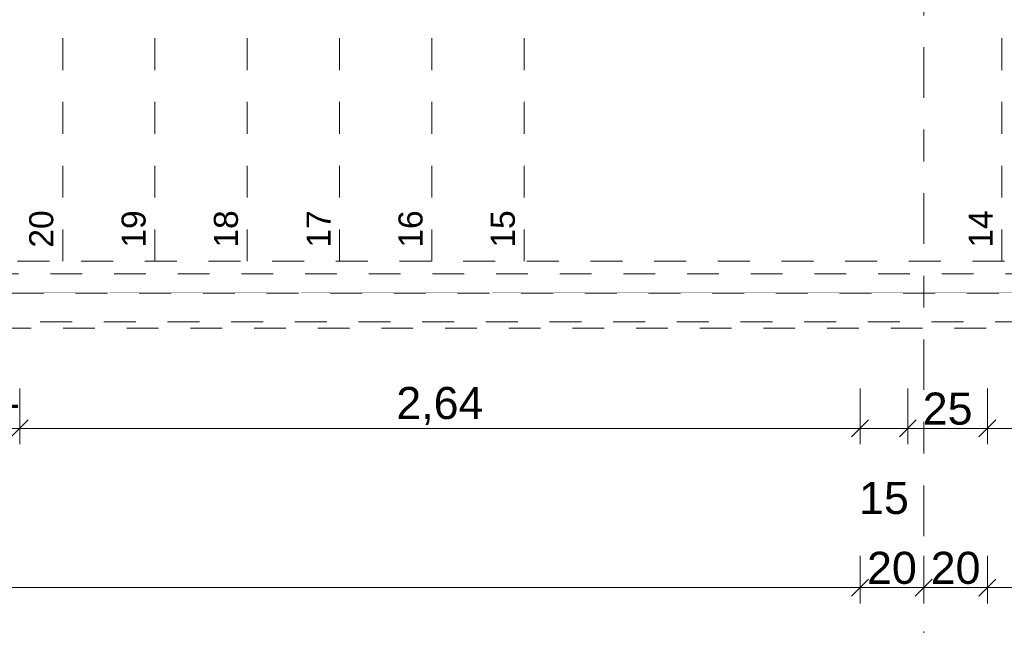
# Model space of a CAD drawing. Header units: metres. Extents: x -273 to 6, y -183 to 13.
# Tile 25 of 33: x -170.66 to -167.57, y -43.89 to -41.99. Entities that reach past the tile are written whole.
import ezdxf

# ---------------------------------------------------------------- set-up
doc = ezdxf.new("R2010")
doc.units = ezdxf.units.M
doc.header["$LTSCALE"] = 0.05
doc.header["$PDMODE"] = 1
doc.header["$PDSIZE"] = -2
for name, pattern in [('9201', [3, 2, -1]), ('Dash Style-1', [1.999894, 0.999947, -0.999947]), ('Linienart-1', [2.116328, 1.058164, -1.058164]), ('Linienart-53', [5.291531, 3.175, -1.058062, 0.352704, -0.705764])]:
    doc.linetypes.add(name, pattern=pattern)
doc.layers.get('0').update_dxf_attribs({"lineweight": 25})
doc.layers.add('30 -35 Decken- 2.2 Treppen Außen', color=7, linetype='Continuous', lineweight=9, true_color=0x009999)
doc.layers.add('70 -76 Bemaßung- 2 Allgemein', color=7, linetype='Continuous', lineweight=5, true_color=0x6666cc)
doc.layers.add('70 -71 Achsen- 1 Gebäudeachsen', color=7, linetype='Linienart-53', lineweight=18)
doc.layers.add('Keine', color=7, linetype='Continuous', lineweight=9)
doc.styles.add('Arial', font='arial.ttf')
doc.dimstyles.new('k+k 1_50', dxfattribs={"dimtxt": 0.100689, "dimasz": 0.05302, "dimexe": 0.05, "dimexo": 0.15, "dimgap": 0.01, "dimtad": 1, "dimdec": 3, "dimtxsty": 'Arial', "dimblk": 'VW_SLASH', "dimblk1": 'VW_SLASH', "dimblk2": 'VW_SLASH', "dimcen": 0, "dimdle": 0.05, "dimadec": 3, "dimazin": 0, "dimtfac": 0.75, "dimtdec": 3, "dimtix": 1, "dimtmove": 0, "dimatfit": 0, "dimldrblk": 'VW_SLASH-1', "dimfxl": 0.125, "dimfxlon": 1, "dimfrac": 2, "dimtolj": 1, "dimarcsym": 0})
doc.dimstyles.new('k+k_klein', dxfattribs={"dimtxt": 0.100689, "dimasz": 0.05302, "dimexe": 0.05, "dimexo": 0.15, "dimgap": 0.005, "dimtad": 1, "dimdec": 3, "dimtxsty": 'Arial', "dimblk": 'VW_SLASH-2', "dimblk1": 'VW_SLASH-2', "dimblk2": 'VW_SLASH-2', "dimcen": 0, "dimdle": 0.025, "dimadec": 3, "dimazin": 0, "dimtfac": 0.75, "dimtdec": 3, "dimtix": 1, "dimtmove": 0, "dimatfit": 0, "dimldrblk": 'VW_FILLEDARROW', "dimfxl": 0.1, "dimfxlon": 1, "dimfrac": 2, "dimtolj": 1, "dimarcsym": 0})

# ---------------------------------------------------------------- blocks, each defined once
blk = doc.blocks.new('Gruppe-9448')
at = {"color": 255, "linetype": '9201', "lineweight": 5, "transparency": 33554508}
blk.add_wipeout([(-165.256, -40.8649), (-165.1247, -40.247), (-165.256, -40.247)], dxfattribs=at).dxf.layer = '30 -35 Decken- 2.2 Treppen Außen'
blk.add_wipeout([(-165.546, -42.2292), (-165.256, -40.8649), (-165.256, -40.247), (-165.546, -40.247)], dxfattribs=at).dxf.layer = '30 -35 Decken- 2.2 Treppen Außen'
blk.add_wipeout([(-165.836, -42.847), (-165.6773, -42.847), (-165.546, -42.2292), (-165.546, -40.247), (-165.836, -40.247)], dxfattribs=at).dxf.layer = '30 -35 Decken- 2.2 Treppen Außen'
blk.add_wipeout([(-165.836, -40.247), (-166.126, -40.247), (-166.126, -42.847), (-165.836, -42.847)], dxfattribs=at).dxf.layer = '30 -35 Decken- 2.2 Treppen Außen'
blk.add_wipeout([(-166.126, -40.247), (-166.416, -40.247), (-166.416, -42.847), (-166.126, -42.847)], dxfattribs=at).dxf.layer = '30 -35 Decken- 2.2 Treppen Außen'
blk.add_wipeout([(-166.416, -40.247), (-166.706, -40.247), (-166.706, -42.847), (-166.416, -42.847)], dxfattribs=at).dxf.layer = '30 -35 Decken- 2.2 Treppen Außen'
blk.add_wipeout([(-166.706, -40.247), (-166.996, -40.247), (-166.996, -42.847), (-166.706, -42.847)], dxfattribs=at).dxf.layer = '30 -35 Decken- 2.2 Treppen Außen'
blk.add_wipeout([(-166.996, -40.247), (-167.286, -40.247), (-167.286, -42.847), (-166.996, -42.847)], dxfattribs=at).dxf.layer = '30 -35 Decken- 2.2 Treppen Außen'
blk.add_wipeout([(-167.286, -40.247), (-167.576, -40.247), (-167.576, -42.847), (-167.286, -42.847)], dxfattribs=at).dxf.layer = '30 -35 Decken- 2.2 Treppen Außen'
blk = doc.blocks.new('Gruppe-9449')
at = {"color": 255, "linetype": '9201', "lineweight": 5, "transparency": 33554508}
blk.add_wipeout([(-167.576, -40.247), (-169.076, -40.247), (-169.076, -42.847), (-167.576, -42.847)], dxfattribs=at).dxf.layer = '30 -35 Decken- 2.2 Treppen Außen'
blk = doc.blocks.new('Gruppe-9450')
at = {"color": 255, "linetype": '9201', "lineweight": 5, "transparency": 33554508}
blk.add_wipeout([(-169.076, -40.247), (-169.366, -40.247), (-169.366, -42.847), (-169.076, -42.847)], dxfattribs=at).dxf.layer = '30 -35 Decken- 2.2 Treppen Außen'
blk.add_wipeout([(-169.366, -40.247), (-169.656, -40.247), (-169.656, -42.847), (-169.366, -42.847)], dxfattribs=at).dxf.layer = '30 -35 Decken- 2.2 Treppen Außen'
blk.add_wipeout([(-169.656, -40.247), (-169.946, -40.247), (-169.946, -42.847), (-169.656, -42.847)], dxfattribs=at).dxf.layer = '30 -35 Decken- 2.2 Treppen Außen'
blk.add_wipeout([(-169.946, -40.247), (-170.236, -40.247), (-170.236, -42.847), (-169.946, -42.847)], dxfattribs=at).dxf.layer = '30 -35 Decken- 2.2 Treppen Außen'
blk.add_wipeout([(-170.236, -40.247), (-170.526, -40.247), (-170.526, -42.847), (-170.236, -42.847)], dxfattribs=at).dxf.layer = '30 -35 Decken- 2.2 Treppen Außen'
blk.add_wipeout([(-170.526, -40.247), (-170.816, -40.247), (-170.816, -42.847), (-170.526, -42.847)], dxfattribs=at).dxf.layer = '30 -35 Decken- 2.2 Treppen Außen'
blk = doc.blocks.new('Gruppe-9452')
at = {"layer": '30 -35 Decken- 2.2 Treppen Außen', "linetype": '9201', "lineweight": 9, "transparency": 33554508}
for p, q in [((-167.286, -40.247), (-167.286, -42.847)), ((-166.996, -40.247), (-166.996, -42.847)), ((-166.706, -40.247), (-166.706, -42.847)), ((-166.416, -40.247), (-166.416, -42.847)), ((-166.126, -40.247), (-166.126, -42.847)), ((-165.836, -40.247), (-165.836, -42.847)), ((-165.836, -40.247), (-165.836, -42.847)), ((-165.546, -40.247), (-165.546, -42.2292)), ((-165.256, -40.247), (-165.256, -40.8649))]:
    blk.add_line(p, q, dxfattribs=at)
at = {"layer": '30 -35 Decken- 2.2 Treppen Außen', "linetype": '9201', "lineweight": 9, "transparency": 33554508, "flags": 128}
for points in [[(-167.286, -40.247), (-167.576, -40.247)], [(-166.996, -40.247), (-167.286, -40.247)], [(-166.706, -40.247), (-166.996, -40.247)], [(-166.416, -40.247), (-166.706, -40.247)], [(-166.126, -40.247), (-166.416, -40.247)], [(-165.836, -40.247), (-166.126, -40.247)], [(-165.546, -40.247), (-165.836, -40.247)], [(-165.256, -40.247), (-165.546, -40.247)], [(-165.1247, -40.247), (-165.256, -40.247)], [(-167.286, -42.847), (-167.576, -42.847)], [(-166.996, -42.847), (-167.286, -42.847)], [(-166.706, -42.847), (-166.996, -42.847)], [(-166.416, -42.847), (-166.706, -42.847)], [(-166.126, -42.847), (-166.416, -42.847)], [(-165.836, -42.847), (-166.126, -42.847)], [(-165.836, -42.847), (-165.6773, -42.847)]]:
    blk.add_lwpolyline(points, dxfattribs=at)
blk = doc.blocks.new('Gruppe-9453')
at = {"layer": '30 -35 Decken- 2.2 Treppen Außen', "linetype": '9201', "lineweight": 9, "transparency": 33554508}
blk.add_line((-167.576, -40.247), (-167.576, -42.847), dxfattribs=at)
at = {"layer": '30 -35 Decken- 2.2 Treppen Außen', "linetype": '9201', "lineweight": 9, "transparency": 33554508, "flags": 128}
for points in [[(-167.576, -40.247), (-169.076, -40.247)], [(-167.576, -42.847), (-169.076, -42.847)]]:
    blk.add_lwpolyline(points, dxfattribs=at)
blk = doc.blocks.new('Gruppe-9454')
at = {"layer": '30 -35 Decken- 2.2 Treppen Außen', "linetype": '9201', "lineweight": 9, "transparency": 33554508}
for p, q in [((-170.526, -40.247), (-170.526, -42.847)), ((-170.236, -40.247), (-170.236, -42.847)), ((-169.946, -40.247), (-169.946, -42.847)), ((-169.656, -40.247), (-169.656, -42.847)), ((-169.366, -40.247), (-169.366, -42.847)), ((-169.076, -40.247), (-169.076, -42.847))]:
    blk.add_line(p, q, dxfattribs=at)
at = {"layer": '30 -35 Decken- 2.2 Treppen Außen', "linetype": '9201', "lineweight": 9, "transparency": 33554508, "flags": 128}
for points in [[(-170.526, -42.847), (-170.816, -42.847)], [(-170.236, -42.847), (-170.526, -42.847)], [(-169.946, -42.847), (-170.236, -42.847)], [(-169.656, -42.847), (-169.946, -42.847)], [(-169.366, -42.847), (-169.656, -42.847)], [(-169.076, -42.847), (-169.366, -42.847)]]:
    blk.add_lwpolyline(points, dxfattribs=at)
blk = doc.blocks.new('Gruppe-9459')
at = {"layer": '30 -35 Decken- 2.2 Treppen Außen', "linetype": 'Dash Style-1', "lineweight": 9, "transparency": 33554508, "flags": 128}
blk.add_lwpolyline([(-165.6773, -42.847), (-172.846, -42.847), (-172.846, -42.957), (-165.7007, -42.957)], dxfattribs=at)
blk = doc.blocks.new('Gruppe-9461')
at = {"color": 255, "linetype": 'Linienart-1'}
blk.add_wipeout([(-165.6646, -42.787), (-172.846, -42.787), (-172.846, -42.747), (-165.6561, -42.747)], dxfattribs=at).dxf.layer = '30 -35 Decken- 2.2 Treppen Außen'
at = {"layer": '30 -35 Decken- 2.2 Treppen Außen', "linetype": 'Linienart-1', "flags": 128}
blk.add_lwpolyline([(-165.6646, -42.787), (-172.846, -42.787), (-172.846, -42.747), (-165.6561, -42.747)], dxfattribs=at)
blk = doc.blocks.new('Gruppe-9463')
at = {"color": 255, "linetype": 'Linienart-1'}
blk.add_wipeout([(-165.6965, -42.937), (-172.846, -42.937), (-172.846, -42.847), (-165.6773, -42.847)], dxfattribs=at).dxf.layer = '30 -35 Decken- 2.2 Treppen Außen'
at = {"layer": '30 -35 Decken- 2.2 Treppen Außen', "linetype": 'Linienart-1', "flags": 128}
blk.add_lwpolyline([(-165.6965, -42.937), (-172.846, -42.937), (-172.846, -42.847), (-165.6773, -42.847)], dxfattribs=at)
blk = doc.blocks.new('Gruppe-9473')
at = {"layer": '30 -35 Decken- 2.2 Treppen Außen', "char_height": 0.07552, "attachment_point": 9, "rotation": 90.001, "line_spacing_factor": 0.973705, "style": 'Arial'}
for s, insert in [('14', (-167.6045, -42.5872)), ('20', (-170.5545, -42.5872)), ('19', (-170.2645, -42.5872)), ('18', (-169.9745, -42.5872)), ('17', (-169.6845, -42.5872)), ('16', (-169.3945, -42.5872)), ('15', (-169.1045, -42.5872))]:
    blk.add_mtext(s, dxfattribs=dict(at, insert=insert))
blk = doc.blocks.new('Gruppe-9474')
at = {"layer": '30 -35 Decken- 2.2 Treppen Außen', "transparency": 33554508}
blk.add_blockref('Gruppe-9448', (0, 0), dxfattribs=at)
blk.add_blockref('Gruppe-9449', (0, 0), dxfattribs=at)
for name in ['Gruppe-9450', 'Gruppe-9452']:
    blk.add_blockref(name, (0, 0), dxfattribs=at)
for name in ['Gruppe-9454', 'Gruppe-9459', 'Gruppe-9453']:
    blk.add_blockref(name, (0, 0), dxfattribs=at)
at = {"layer": '30 -35 Decken- 2.2 Treppen Außen'}
blk.add_blockref('Gruppe-9473', (0, 0), dxfattribs=at)
for name in ['Gruppe-9461', 'Gruppe-9463']:
    blk.add_blockref(name, (0, 0), dxfattribs=at)
blk = doc.blocks.new('Gruppe-9475')
at = {"layer": '30 -35 Decken- 2.2 Treppen Außen', "color": 7, "transparency": 33554687}
blk.add_blockref('Gruppe-9474', (0, 0), dxfattribs=at)
blk = doc.blocks.new('Gruppe-9476')
at = {"layer": '30 -35 Decken- 2.2 Treppen Außen', "color": 7, "transparency": 33554687}
blk.add_blockref('Gruppe-9475', (0, 0), dxfattribs=at)
at = {"layer": '30 -35 Decken- 2.2 Treppen Außen', "color": 0, "flags": 1}
for tag in ['prm0_value', 'prm1_value', 'prm2_value', 'prm3_value', 'prm4_value', 'prm5_value', 'prm6_value', 'prm7_value', 'prm8_value', 'IFC_UUID', 'instanceID', 'prm0_name', 'prm0_type', 'prm1_name', 'prm1_type', 'prm2_name', 'prm2_type', 'prm3_name', 'prm3_type', 'prm4_name', 'prm4_type', 'prm5_name', 'prm5_type', 'prm6_name', 'prm6_type', 'prm7_name', 'prm7_type', 'prm8_name', 'prm8_type']:
    blk.add_attdef(tag, (-172.9927, -42.957), '', height=0.00018, dxfattribs=at)
blk = doc.blocks.new('_00-EG_Tragwerk (2D)')
at = {"layer": '30 -35 Decken- 2.2 Treppen Außen', "transparency": 33554687}
blk.add_blockref('Gruppe-9476', (0, 0), dxfattribs=at)
blk = doc.blocks.new('VW_SLASH-2')
at = {"color": 0, "linetype": 'ByBlock', "lineweight": -2, "transparency": 16777216}
blk.add_line((0.472, 0), (-1, 0), dxfattribs=at)
at = {"color": 0, "lineweight": 5, "transparency": 16777216, "flags": 128}
blk.add_lwpolyline([(0.5, 0.5), (-0.5, -0.5)], dxfattribs=at)
blk = doc.blocks.new('*D15033')
at = {"layer": '70 -76 Bemaßung- 2 Allgemein', "color": 0, "lineweight": -2}
for p, q in [((-175.421, -45.172), (-175.421, -45.322)), ((-167.821, -45.172), (-167.821, -45.322)), ((-167.874, -45.272), (-175.368, -45.272))]:
    blk.add_line(p, q, dxfattribs=at)
at = {"layer": 'Defpoints', "color": 0}
for p in [(-175.421, -42.294), (-167.821, -42.294), (-175.421, -45.272)]:
    blk.add_point(p, dxfattribs=at)
at = {"layer": '70 -76 Bemaßung- 2 Allgemein', "color": 0, "lineweight": -2, "xscale": 0.05302001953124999, "yscale": 0.05302001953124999, "zscale": 0.05302001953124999, "rotation": 180}
blk.add_blockref('VW_SLASH-2', (-175.421, -45.272), dxfattribs=at)
at = {"layer": '70 -76 Bemaßung- 2 Allgemein', "color": 0, "lineweight": -2, "xscale": 0.05302001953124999, "yscale": 0.05302001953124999, "zscale": 0.05302001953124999}
blk.add_blockref('VW_SLASH-2', (-167.821, -45.272), dxfattribs=at)
at = {"layer": '70 -76 Bemaßung- 2 Allgemein', "color": 0, "insert": (-171.621, -45.2016), "char_height": 0.10069, "attachment_point": 5, "style": 'Arial'}
blk.add_mtext('\\A1;7,60', dxfattribs=at)
blk = doc.blocks.new('VW_FILLEDARROW')
at = {"linetype": 'Continuous', "lineweight": 0, "transparency": 16777216}
blk.add_hatch(color=0, dxfattribs=at).paths.add_polyline_path([(-2.829, 0.758), (0, 0), (-2.829, -0.758)])
at = {"color": 0, "lineweight": 5, "transparency": 16777216, "flags": 128}
blk.add_lwpolyline([(-2.829, 0.758), (0, 0), (-2.829, -0.758)], close=True, dxfattribs=at)
blk = doc.blocks.new('*D15034')
at = {"layer": '70 -76 Bemaßung- 2 Allgemein', "color": 0, "lineweight": -2}
for p, q in [((-167.821, -45.172), (-167.821, -45.322)), ((-160.221, -45.172), (-160.221, -45.322)), ((-160.274, -45.272), (-167.768, -45.272))]:
    blk.add_line(p, q, dxfattribs=at)
at = {"layer": 'Defpoints', "color": 0}
for p in [(-167.821, -42.294), (-160.221, -42.294), (-167.821, -45.272)]:
    blk.add_point(p, dxfattribs=at)
at = {"layer": '70 -76 Bemaßung- 2 Allgemein', "color": 0, "lineweight": -2, "xscale": 0.05302001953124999, "yscale": 0.05302001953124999, "zscale": 0.05302001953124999, "rotation": 180}
blk.add_blockref('VW_SLASH-2', (-167.821, -45.272), dxfattribs=at)
at = {"layer": '70 -76 Bemaßung- 2 Allgemein', "color": 0, "lineweight": -2, "xscale": 0.05302001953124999, "yscale": 0.05302001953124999, "zscale": 0.05302001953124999}
blk.add_blockref('VW_SLASH-2', (-160.221, -45.272), dxfattribs=at)
at = {"layer": '70 -76 Bemaßung- 2 Allgemein', "color": 0, "insert": (-164.021, -45.2016), "char_height": 0.10069, "attachment_point": 5, "style": 'Arial'}
blk.add_mtext('\\A1;7,60', dxfattribs=at)
blk = doc.blocks.new('VW_SLASH')
at = {"color": 0, "linetype": 'ByBlock', "lineweight": -2, "transparency": 16777216}
blk.add_line((0.943, 0), (-1, 0), dxfattribs=at)
at = {"color": 0, "lineweight": 20, "transparency": 16777216, "flags": 128}
blk.add_lwpolyline([(0.5, 0.5), (-0.5, -0.5)], dxfattribs=at)
blk = doc.blocks.new('*D15161')
at = {"layer": '70 -76 Bemaßung- 2 Allgemein', "color": 0, "lineweight": -2}
for p, q in [((-170.892, -43.147), (-170.892, -43.322)), ((-170.661, -43.147), (-170.661, -43.322)), ((-170.714, -43.272), (-170.839, -43.272))]:
    blk.add_line(p, q, dxfattribs=at)
at = {"layer": 'Defpoints', "color": 0}
for p in [(-170.892, -39.454), (-170.661, -39.454), (-170.892, -43.272)]:
    blk.add_point(p, dxfattribs=at)
at = {"layer": '70 -76 Bemaßung- 2 Allgemein', "color": 0, "lineweight": -2, "xscale": 0.05302001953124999, "yscale": 0.05302001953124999, "zscale": 0.05302001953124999, "rotation": 180}
blk.add_blockref('VW_SLASH', (-170.892, -43.272), dxfattribs=at)
at = {"layer": '70 -76 Bemaßung- 2 Allgemein', "color": 0, "lineweight": -2, "xscale": 0.05302001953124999, "yscale": 0.05302001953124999, "zscale": 0.05302001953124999}
blk.add_blockref('VW_SLASH', (-170.661, -43.272), dxfattribs=at)
at = {"layer": '70 -76 Bemaßung- 2 Allgemein', "color": 0, "insert": (-170.7765, -43.1939), "char_height": 0.100689, "attachment_point": 5, "style": 'Arial'}
blk.add_mtext('\\A1;23\\S1^ ;', dxfattribs=at)
blk = doc.blocks.new('VW_SLASH-1')
at = {"color": 0, "linetype": 'ByBlock', "lineweight": -2, "transparency": 16777216}
blk.add_line((0.943, 0), (-1, 0), dxfattribs=at)
at = {"color": 0, "lineweight": 5, "transparency": 16777216, "flags": 128}
blk.add_lwpolyline([(0.5, 0.5), (-0.5, -0.5)], dxfattribs=at)
blk = doc.blocks.new('*D15162')
at = {"layer": '70 -76 Bemaßung- 2 Allgemein', "color": 0, "lineweight": -2}
for p, q in [((-170.661, -43.147), (-170.661, -43.322)), ((-168.021, -43.147), (-168.021, -43.322)), ((-168.074, -43.272), (-170.608, -43.272))]:
    blk.add_line(p, q, dxfattribs=at)
at = {"layer": 'Defpoints', "color": 0}
for p in [(-170.661, -39.454), (-168.021, -39.454), (-170.661, -43.272)]:
    blk.add_point(p, dxfattribs=at)
at = {"layer": '70 -76 Bemaßung- 2 Allgemein', "color": 0, "lineweight": -2, "xscale": 0.05302001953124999, "yscale": 0.05302001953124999, "zscale": 0.05302001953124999, "rotation": 180}
blk.add_blockref('VW_SLASH', (-170.661, -43.272), dxfattribs=at)
at = {"layer": '70 -76 Bemaßung- 2 Allgemein', "color": 0, "lineweight": -2, "xscale": 0.05302001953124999, "yscale": 0.05302001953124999, "zscale": 0.05302001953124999}
blk.add_blockref('VW_SLASH', (-168.021, -43.272), dxfattribs=at)
at = {"layer": '70 -76 Bemaßung- 2 Allgemein', "color": 0, "insert": (-169.341, -43.2016), "char_height": 0.10069, "attachment_point": 5, "style": 'Arial'}
blk.add_mtext('\\A1;2,64', dxfattribs=at)
blk = doc.blocks.new('*D15163')
at = {"layer": '70 -76 Bemaßung- 2 Allgemein', "color": 0, "lineweight": -2}
for p, q in [((-168.021, -43.147), (-168.021, -43.322)), ((-167.871, -43.147), (-167.871, -43.322)), ((-168.074, -43.272), (-168.127, -43.272)), ((-167.871, -43.272), (-168.021, -43.272)), ((-167.818, -43.272), (-167.765, -43.272))]:
    blk.add_line(p, q, dxfattribs=at)
at = {"layer": 'Defpoints', "color": 0}
for p in [(-167.871, -39.247), (-168.021, -39.454), (-168.021, -43.272)]:
    blk.add_point(p, dxfattribs=at)
at = {"layer": '70 -76 Bemaßung- 2 Allgemein', "color": 0, "lineweight": -2, "xscale": 0.05302001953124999, "yscale": 0.05302001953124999, "zscale": 0.05302001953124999}
blk.add_blockref('VW_SLASH', (-168.021, -43.272), dxfattribs=at)
at = {"layer": '70 -76 Bemaßung- 2 Allgemein', "color": 0, "lineweight": -2, "xscale": 0.05302001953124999, "yscale": 0.05302001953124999, "zscale": 0.05302001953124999, "rotation": 180}
blk.add_blockref('VW_SLASH', (-167.871, -43.272), dxfattribs=at)
at = {"layer": '70 -76 Bemaßung- 2 Allgemein', "color": 0, "insert": (-167.946, -43.4912), "char_height": 0.10069, "attachment_point": 5, "style": 'Arial'}
blk.add_mtext('\\A1;15', dxfattribs=at)
blk = doc.blocks.new('*D15164')
at = {"layer": '70 -76 Bemaßung- 2 Allgemein', "color": 0, "lineweight": -2}
for p, q in [((-167.871, -43.147), (-167.871, -43.322)), ((-167.621, -43.147), (-167.621, -43.322)), ((-167.674, -43.272), (-167.818, -43.272))]:
    blk.add_line(p, q, dxfattribs=at)
at = {"layer": 'Defpoints', "color": 0}
for p in [(-167.621, -31.272), (-167.871, -39.247), (-167.871, -43.272)]:
    blk.add_point(p, dxfattribs=at)
at = {"layer": '70 -76 Bemaßung- 2 Allgemein', "color": 0, "lineweight": -2, "xscale": 0.05302001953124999, "yscale": 0.05302001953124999, "zscale": 0.05302001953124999, "rotation": 180}
blk.add_blockref('VW_SLASH', (-167.871, -43.272), dxfattribs=at)
at = {"layer": '70 -76 Bemaßung- 2 Allgemein', "color": 0, "lineweight": -2, "xscale": 0.05302001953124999, "yscale": 0.05302001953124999, "zscale": 0.05302001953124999}
blk.add_blockref('VW_SLASH', (-167.621, -43.272), dxfattribs=at)
at = {"layer": '70 -76 Bemaßung- 2 Allgemein', "color": 0, "insert": (-167.746, -43.2106), "char_height": 0.10069, "attachment_point": 5, "style": 'Arial'}
blk.add_mtext('\\A1;25', dxfattribs=at)
blk = doc.blocks.new('*D15165')
at = {"layer": '70 -76 Bemaßung- 2 Allgemein', "color": 0, "lineweight": -2}
for p, q in [((-167.621, -43.147), (-167.621, -43.322)), ((-160.346, -43.147), (-160.346, -43.322)), ((-160.399, -43.272), (-167.568, -43.272))]:
    blk.add_line(p, q, dxfattribs=at)
at = {"layer": 'Defpoints', "color": 0}
for p in [(-167.621, -31.272), (-160.346, -39.047), (-167.621, -43.272)]:
    blk.add_point(p, dxfattribs=at)
at = {"layer": '70 -76 Bemaßung- 2 Allgemein', "color": 0, "lineweight": -2, "xscale": 0.05302001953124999, "yscale": 0.05302001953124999, "zscale": 0.05302001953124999, "rotation": 180}
blk.add_blockref('VW_SLASH', (-167.621, -43.272), dxfattribs=at)
at = {"layer": '70 -76 Bemaßung- 2 Allgemein', "color": 0, "lineweight": -2, "xscale": 0.05302001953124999, "yscale": 0.05302001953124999, "zscale": 0.05302001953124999}
blk.add_blockref('VW_SLASH', (-160.346, -43.272), dxfattribs=at)
at = {"layer": '70 -76 Bemaßung- 2 Allgemein', "color": 0, "insert": (-163.9835, -43.1848), "char_height": 0.100689, "attachment_point": 5, "style": 'Arial'}
blk.add_mtext('\\A1;7,27\\S5^ ;', dxfattribs=at)
blk = doc.blocks.new('*D17429')
at = {"layer": '70 -76 Bemaßung- 2 Allgemein', "color": 0, "lineweight": -2}
for p, q in [((-175.221, -43.672), (-175.221, -43.822)), ((-168.021, -43.672), (-168.021, -43.822)), ((-168.074, -43.772), (-175.168, -43.772))]:
    blk.add_line(p, q, dxfattribs=at)
at = {"layer": 'Defpoints', "color": 0}
for p in [(-175.221, -39.247), (-168.021, -39.247), (-175.221, -43.772)]:
    blk.add_point(p, dxfattribs=at)
at = {"layer": '70 -76 Bemaßung- 2 Allgemein', "color": 0, "lineweight": -2, "xscale": 0.05302001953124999, "yscale": 0.05302001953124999, "zscale": 0.05302001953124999, "rotation": 180.0000000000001}
blk.add_blockref('VW_SLASH-2', (-175.221, -43.772), dxfattribs=at)
at = {"layer": '70 -76 Bemaßung- 2 Allgemein', "color": 0, "lineweight": -2, "xscale": 0.05302001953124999, "yscale": 0.05302001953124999, "zscale": 0.05302001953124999}
blk.add_blockref('VW_SLASH-2', (-168.021, -43.772), dxfattribs=at)
at = {"layer": '70 -76 Bemaßung- 2 Allgemein', "color": 0, "insert": (-171.621, -43.7016), "char_height": 0.10069, "attachment_point": 5, "style": 'Arial'}
blk.add_mtext('\\A1;7,20', dxfattribs=at)
blk = doc.blocks.new('*D17430')
at = {"layer": '70 -76 Bemaßung- 2 Allgemein', "color": 0, "lineweight": -2}
for p, q in [((-168.021, -43.672), (-168.021, -43.822)), ((-167.821, -43.672), (-167.821, -43.822)), ((-167.874, -43.772), (-167.968, -43.772))]:
    blk.add_line(p, q, dxfattribs=at)
at = {"layer": 'Defpoints', "color": 0}
for p in [(-168.021, -39.247), (-167.821, -40.794), (-168.021, -43.772)]:
    blk.add_point(p, dxfattribs=at)
at = {"layer": '70 -76 Bemaßung- 2 Allgemein', "color": 0, "lineweight": -2, "xscale": 0.05302001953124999, "yscale": 0.05302001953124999, "zscale": 0.05302001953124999, "rotation": 180}
blk.add_blockref('VW_SLASH-2', (-168.021, -43.772), dxfattribs=at)
at = {"layer": '70 -76 Bemaßung- 2 Allgemein', "color": 0, "lineweight": -2, "xscale": 0.05302001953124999, "yscale": 0.05302001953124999, "zscale": 0.05302001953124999}
blk.add_blockref('VW_SLASH-2', (-167.821, -43.772), dxfattribs=at)
at = {"layer": '70 -76 Bemaßung- 2 Allgemein', "color": 0, "insert": (-167.921, -43.7106), "char_height": 0.10069, "attachment_point": 5, "style": 'Arial'}
blk.add_mtext('\\A1;20', dxfattribs=at)
blk = doc.blocks.new('*D17431')
at = {"layer": '70 -76 Bemaßung- 2 Allgemein', "color": 0, "lineweight": -2}
for p, q in [((-167.821, -43.672), (-167.821, -43.822)), ((-167.621, -43.672), (-167.621, -43.822)), ((-167.674, -43.772), (-167.768, -43.772))]:
    blk.add_line(p, q, dxfattribs=at)
at = {"layer": 'Defpoints', "color": 0}
for p in [(-167.621, -39.247), (-167.821, -40.794), (-167.821, -43.772)]:
    blk.add_point(p, dxfattribs=at)
at = {"layer": '70 -76 Bemaßung- 2 Allgemein', "color": 0, "lineweight": -2, "xscale": 0.05302001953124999, "yscale": 0.05302001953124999, "zscale": 0.05302001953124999, "rotation": 180}
blk.add_blockref('VW_SLASH-2', (-167.821, -43.772), dxfattribs=at)
at = {"layer": '70 -76 Bemaßung- 2 Allgemein', "color": 0, "lineweight": -2, "xscale": 0.05302001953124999, "yscale": 0.05302001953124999, "zscale": 0.05302001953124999}
blk.add_blockref('VW_SLASH-2', (-167.621, -43.772), dxfattribs=at)
at = {"layer": '70 -76 Bemaßung- 2 Allgemein', "color": 0, "insert": (-167.721, -43.7106), "char_height": 0.10069, "attachment_point": 5, "style": 'Arial'}
blk.add_mtext('\\A1;20', dxfattribs=at)
blk = doc.blocks.new('*D17432')
at = {"layer": '70 -76 Bemaßung- 2 Allgemein', "color": 0, "lineweight": -2}
for p, q in [((-167.621, -43.672), (-167.621, -43.822)), ((-160.421, -43.672), (-160.421, -43.822)), ((-160.474, -43.772), (-167.568, -43.772))]:
    blk.add_line(p, q, dxfattribs=at)
at = {"layer": 'Defpoints', "color": 0}
for p in [(-160.421, -39.047), (-167.621, -39.247), (-167.621, -43.772)]:
    blk.add_point(p, dxfattribs=at)
at = {"layer": '70 -76 Bemaßung- 2 Allgemein', "color": 0, "lineweight": -2, "xscale": 0.05302001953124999, "yscale": 0.05302001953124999, "zscale": 0.05302001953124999, "rotation": 180}
blk.add_blockref('VW_SLASH-2', (-167.621, -43.772), dxfattribs=at)
at = {"layer": '70 -76 Bemaßung- 2 Allgemein', "color": 0, "lineweight": -2, "xscale": 0.05302001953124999, "yscale": 0.05302001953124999, "zscale": 0.05302001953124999}
blk.add_blockref('VW_SLASH-2', (-160.421, -43.772), dxfattribs=at)
at = {"layer": '70 -76 Bemaßung- 2 Allgemein', "color": 0, "insert": (-164.021, -43.7016), "char_height": 0.10069, "attachment_point": 5, "style": 'Arial'}
blk.add_mtext('\\A1;7,20', dxfattribs=at)
blk = doc.blocks.new('_Achsen (3D)')
at = {"layer": '70 -71 Achsen- 1 Gebäudeachsen', "transparency": 33554687}
blk.add_line((-167.821, 3.8), (-167.821, -46.172), dxfattribs=at)
blk = doc.blocks.new('Gruppe-14195')
at = {"layer": '70 -76 Bemaßung- 2 Allgemein'}
for p1, p2, picture, middle in [((-167.82099996, -42.29404198), (-175.42099996, -42.29404198), '*D15033', (-171.62099996, -45.20157844)), ((-160.22099996, -42.29404198), (-167.82099996, -42.29404198), '*D15034', (-164.02099996, -45.20157844))]:
    dim = blk.add_aligned_dim(p1=p1, p2=p2, distance=2.978, text='7,60', dimstyle='k+k_klein', override={"dimtxt": 0.100689, "dimgap": 0.01, "dimdec": 8, "dimpost": '<>', "dimtxsty": 'Arial', "dimtmove": 2}, dxfattribs=at)
    dim.commit()
    dim.dimension.update_dxf_attribs({"geometry": picture, "text_midpoint": middle})
blk = doc.blocks.new('Gruppe-14201')
at = {"layer": '70 -76 Bemaßung- 2 Allgemein'}
for base, p1, p2, text, override, picture, middle in [((-167.871, -43.272), (-167.621, -31.272), (-167.871, -39.247), '25', {"dimtxt": 0.100689, "dimgap": 0.01, "dimpost": '<>', "dimtxsty": 'Arial', "dimtmove": 2}, '*D15164', (-167.746, -43.2106)), ((-167.621, -43.272), (-160.346, -39.047), (-167.621, -31.272), '7,27\\S5^ ;', {"dimtxt": 0.100689, "dimgap": 0.01, "dimpost": '<>', "dimtxsty": 'Arial', "dimtmove": 2}, '*D15165', (-163.9835, -43.1848)), ((-168.021, -43.272), (-167.871, -39.247), (-168.021, -39.454), '15', {"dimtxt": 0.100689, "dimgap": 0.01, "dimpost": '<>', "dimtxsty": 'Arial', "dimtix": 0, "dimtmove": 2}, '*D15163', (-167.946, -43.4912))]:
    dim = blk.add_linear_dim(base=base, p1=p1, p2=p2, text=text, dimstyle='k+k 1_50', override=override, dxfattribs=at)
    dim.commit()
    dim.dimension.update_dxf_attribs({"geometry": picture, "text_midpoint": middle})
for p1, p2, text, picture, middle in [((-170.661, -39.454), (-170.892, -39.454), '23\\S1^ ;', '*D15161', (-170.7765, -43.1939)), ((-168.021, -39.454), (-170.661, -39.454), '2,64', '*D15162', (-169.341, -43.2016))]:
    dim = blk.add_aligned_dim(p1=p1, p2=p2, distance=3.818, text=text, dimstyle='k+k 1_50', override={"dimtxt": 0.100689, "dimgap": 0.01, "dimpost": '<>', "dimtxsty": 'Arial', "dimtmove": 2}, dxfattribs=at)
    dim.commit()
    dim.dimension.update_dxf_attribs({"geometry": picture, "text_midpoint": middle})
blk = doc.blocks.new('Gruppe-14517')
at = {"layer": '70 -76 Bemaßung- 2 Allgemein'}
for base, p1, p2, text, picture, middle in [((-167.621, -43.772), (-160.421, -39.047), (-167.621, -39.247), '7,20', '*D17432', (-164.021, -43.7016)), ((-168.021, -43.772), (-167.821, -40.794), (-168.021, -39.247), '20', '*D17430', (-167.921, -43.7106)), ((-167.821, -43.772), (-167.621, -39.247), (-167.821, -40.794), '20', '*D17431', (-167.721, -43.7106))]:
    dim = blk.add_linear_dim(base=base, p1=p1, p2=p2, text=text, dimstyle='k+k_klein', override={"dimtxt": 0.100689, "dimgap": 0.01, "dimpost": '<>', "dimtxsty": 'Arial', "dimtmove": 2}, dxfattribs=at)
    dim.commit()
    dim.dimension.update_dxf_attribs({"geometry": picture, "text_midpoint": middle})
dim = blk.add_aligned_dim(p1=(-168.021, -39.247), p2=(-175.221, -39.247), distance=4.525, text='7,20', dimstyle='k+k_klein', override={"dimtxt": 0.100689, "dimgap": 0.01, "dimpost": '<>', "dimtxsty": 'Arial', "dimtmove": 2}, dxfattribs=at)
dim.commit()
dim.dimension.update_dxf_attribs({"geometry": '*D17429', "text_midpoint": (-171.621, -43.7016)})
blk = doc.blocks.new('_EG_2D Bemaßung_ Beschriftung (2D)')
at = {"layer": '70 -76 Bemaßung- 2 Allgemein'}
for name in ['Gruppe-14201', 'Gruppe-14517', 'Gruppe-14195']:
    blk.add_blockref(name, (0, 0), dxfattribs=at)

msp = doc.modelspace()

# ---------------------------------------------------------------- block references
at = {"layer": 'Keine', "color": 1}
msp.add_blockref('_00-EG_Tragwerk (2D)', (0, 0), dxfattribs=at)

# ---------------------------------------------------------------- next in the draw order: block references
msp.add_blockref('_EG_2D Bemaßung_ Beschriftung (2D)', (0, 0), dxfattribs=at)

# ---------------------------------------------------------------- next in the draw order: block references
msp.add_blockref('_Achsen (3D)', (0, 0), dxfattribs=at)

doc.saveas('drawing.dxf')
